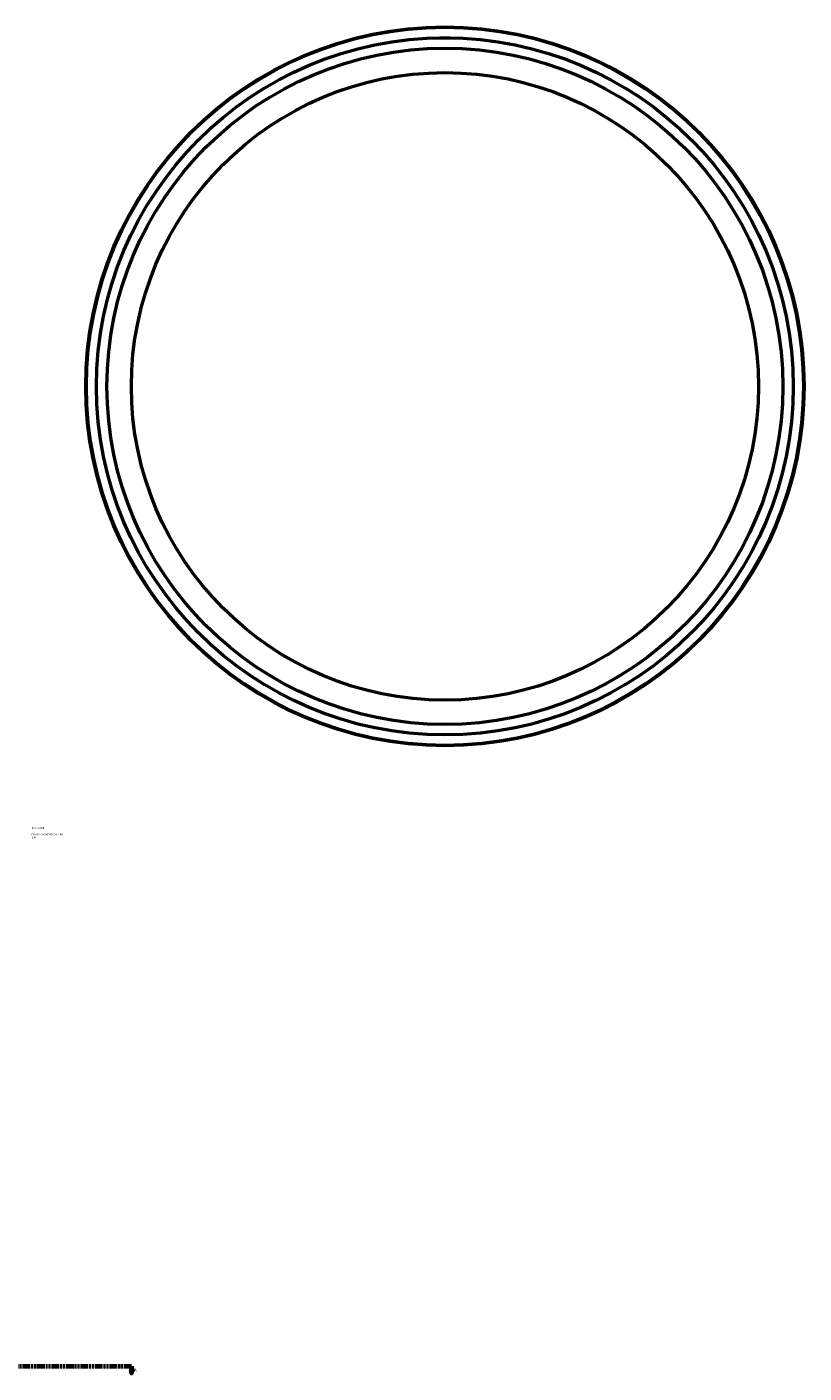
# Model space of a CAD drawing. Header units: millimetres. Extents: x -870 to 2328, y -1193 to 2828.
# Tile 3 of 7: x 848 to 1963, y -688 to 1243. Entities that reach past the tile are written whole.
import ezdxf

# ---------------------------------------------------------------- set-up
doc = ezdxf.new("R2010")
doc.units = ezdxf.units.MM
doc.linetypes.add('DOUBLE_DASH_CHAIN', pattern=[1.2403, 0.6614, -0.0827, 0.1654, -0.0827, 0.1654, -0.0827])
for name, color, linetype, lineweight in [('Section Line (ANSI)', 7, 'DOUBLE_DASH_CHAIN', 70), ('Title (ISO)', 7, 'Continuous', 50), ('Visible (ANSI)', 7, 'Continuous', 50), ('Visible Narrow (ANSI)', 7, 'Continuous', 35)]:
    doc.layers.add(name, color=color, linetype=linetype, lineweight=lineweight)
doc.styles.add('Label Text (ANSI)', font='tahoma.ttf')
doc.styles.add('Note Text (ISO)', font='tahoma.ttf')

# ---------------------------------------------------------------- blocks, each defined once
blk = doc.blocks.new('Title Blocks ISO')
at = {"layer": 'Title (ISO)', "color": 232, "true_color": 0xca0064, "style": 'Note Text (ISO)'}
for tag, p in [('DESCRIPTION_001', (33.8, 63.4)), ('DESCRIPTION_002', (34, 59.2)), ('PART_NUMBER_001', (34.2, 73.1))]:
    blk.add_attdef(tag, p, '', height=2.5, dxfattribs=at)
blk = doc.blocks.new('2dTransSection0')
at = {"layer": 'Section Line (ANSI)', "linetype": 'Continuous'}
for p, q in [((258.8, -682.7), (259.8, -687.7)), ((260.8, -682.7), (258.8, -682.7)), ((259.8, -677.7), (270.9, -677.7)), ((259.8, -677.7), (259.8, -682.7)), ((259.8, -682.7), (259.8, -687.7)), ((259.8, -687.7), (260.8, -682.7)), ((987.2, -677.7), (998.4, -677.7)), ((997.4, -682.7), (998.4, -687.7)), ((999.4, -682.7), (997.4, -682.7)), ((998.4, -677.7), (998.4, -682.7)), ((998.4, -682.7), (998.4, -687.7)), ((998.4, -687.7), (999.4, -682.7))]:
    blk.add_line(p, q, dxfattribs=at)
at = {"layer": 'Section Line (ANSI)', "linetype": 'DOUBLE_DASH_CHAIN', "ltscale": 16.757437}
blk.add_line((259.8, -677.7), (998.4, -677.7), dxfattribs=at)
at = {"layer": 'Section Line (ANSI)', "linetype": 'Continuous', "flags": 128}
for points in [[(258.8, -682.7), (259.8, -687.7), (260.8, -682.7), (258.8, -682.7)], [(997.4, -682.7), (998.4, -687.7), (999.4, -682.7), (997.4, -682.7)]]:
    blk.add_lwpolyline(points, dxfattribs=at)
at = {"layer": 'Section Line (ANSI)'}
for points in [[(258.8, -682.7), (259.8, -687.7), (260.8, -682.7), (258.8, -682.7)], [(997.4, -682.7), (998.4, -687.7), (999.4, -682.7), (997.4, -682.7)]]:
    blk.add_solid(points, dxfattribs=at)
at = {"layer": 'Section Line (ANSI)', "char_height": 4.57, "attachment_point": 7, "style": 'Label Text (ANSI)'}
for insert in [(252.4, -685.8), (1001.9, -685.8)]:
    blk.add_mtext('A', dxfattribs=dict(at, insert=insert))

msp = doc.modelspace()

# ---------------------------------------------------------------- linework, layer by layer
at = {"layer": 'Visible (ANSI)'}
for p, q in [((1440.464, 1227.427), (1447.964, 1227.427)), ((1440.464, 1227.427), (1440.464, 1227.371)), ((1447.964, 1227.427), (1455.464, 1227.427)), ((1455.464, 1227.427), (1455.464, 1227.371))]:
    msp.add_line(p, q, dxfattribs=at)
for radius in [515.5, 500, 485, 450]:
    msp.add_circle((1447.964, 727.427), radius, dxfattribs=at)
at = {"layer": 'Visible Narrow (ANSI)'}
msp.add_circle((1447.964, 727.427), 513.99, dxfattribs=at)

# ---------------------------------------------------------------- block references
msp.add_blockref('Title Blocks ISO', (821, 20)).add_auto_attribs({'PART_NUMBER_001': '460103900', 'DESCRIPTION_001': 'PLASSON LIGHTFIT COUPLER', 'DESCRIPTION_002': '900'})
at = {"layer": 'Section Line (ANSI)'}
msp.add_blockref('2dTransSection0', (0, 0), dxfattribs=at)

doc.saveas('drawing.dxf')
